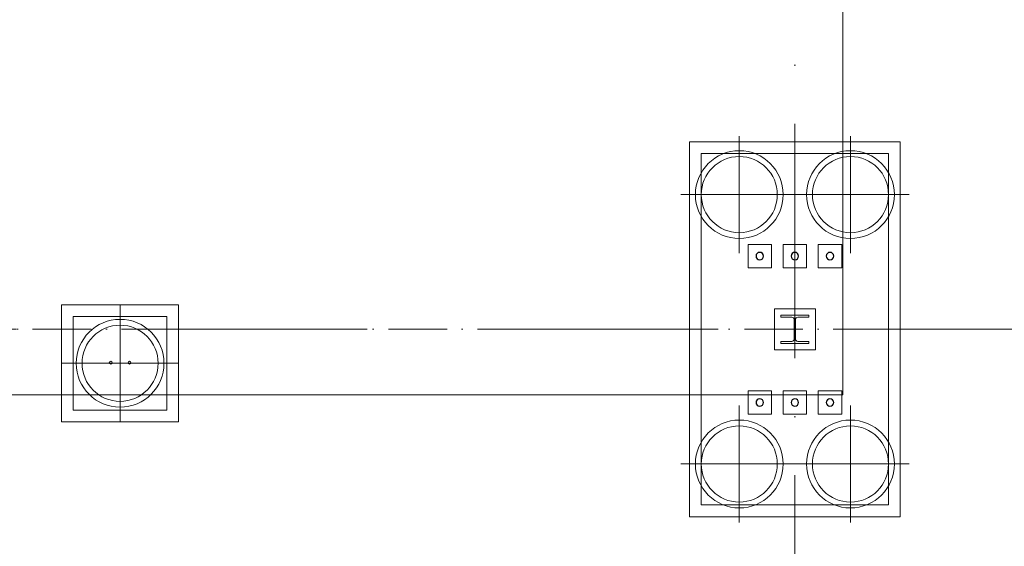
# Model space of a CAD drawing. Header units: millimetres. Extents: x -2694 to 330324, y -17289 to 76899.
# Tile 113 of 142: x 282547 to 290959, y 5897 to 10393. Entities that reach past the tile are written whole.
import ezdxf

# ---------------------------------------------------------------- set-up
doc = ezdxf.new("R2010")
doc.units = ezdxf.units.MM
for name, pattern in [('IMPORT-A_CARA_07', [700, 500, -200]), ('IMPORT-A_CARA_15', [760, 500, -130, 0, -130]), ('Nad rovinou řezu _neviditelná hrana_', [750, 300, -150, 0, -150, 0, -150]), ('Čerchovaná 20mm', [3000, 2000, -500, 0, -500])]:
    doc.linetypes.add(name, pattern=pattern)
for name, color, linetype, lineweight in [('02_0_25386_PODLAHA HALY A ZÁKLADY VESTAVKŮ 4_6_2025_dwg', 8, 'Continuous', 9), ('11542_003_OK-HALA_TaO-1_ET_R01_AciS_2025-04-14_sloupy_dwg', 150, 'Continuous', 9), ('CA_OSY', 5, 'IMPORT-A_CARA_15', 13), ('CA_PODLAHA25', 7, 'Continuous', 13), ('CA_POHHRA18', 9, 'Continuous', 9), ('CA_POHHRA25', 7, 'Continuous', 13), ('CA_ZAKLADY25', 7, 'Continuous', 13), ('Konstrukční přípoje', 7, 'Continuous', 13), ('SS_HALA_TaO-DODAVKA_STAVEBNI', 140, 'Continuous', 9), ('SS_HALA_TaO-SLOUP', 140, 'Continuous', 9)]:
    doc.layers.add(name, color=color, linetype=linetype, lineweight=lineweight)

# ---------------------------------------------------------------- blocks, each defined once
blk = doc.blocks.new('02_0_25386_PODLAHA HALY A ZÁKLADY VESTAVKŮ 4_6_2025_dwg-2745952-BOURÁNÍ STÁVAJÍCÍCH ZÁKLADOVÝCH PRVKŮ')
at = {"layer": 'CA_OSY', "color": 10}
blk.add_line((2346008.1, -1789797.2), (2597271.5, -1789797.2), dxfattribs=at)
blk = doc.blocks.new('pilota 600 mm - D_750_650-2142278-BOURÁNÍ STÁVAJÍCÍCH ZÁKLADOVÝCH PRVKŮ')
at = {"layer": 'CA_POHHRA18'}
for q in [(0, 500), (-500, 0), (0, -500), (500, 0)]:
    blk.add_line((0, 0), q, dxfattribs=at)
blk = doc.blocks.new('pilota 600 mm - D_750_650-2142279-BOURÁNÍ STÁVAJÍCÍCH ZÁKLADOVÝCH PRVKŮ')
at = {"layer": 'CA_POHHRA18'}
for q in [(0, 500), (-500, 0), (500, 0), (0, -500)]:
    blk.add_line((0, 0), q, dxfattribs=at)
blk = doc.blocks.new('pilota 600 mm - D_750_650-2142296-BOURÁNÍ STÁVAJÍCÍCH ZÁKLADOVÝCH PRVKŮ')
at = {"layer": 'CA_POHHRA18'}
for q in [(0, 500), (-500, 0), (0, -500), (500, 0)]:
    blk.add_line((0, 0), q, dxfattribs=at)
blk = doc.blocks.new('11542_003_OK-HALA_TaO-1_ET_R01_AciS_2025-04-14_sloupy_dwg-1858929-BOURÁNÍ STÁVAJÍCÍCH ZÁKLADOVÝCH PRVKŮ')
at = {"layer": '11542_003_OK-HALA_TaO-1_ET_R01_AciS_2025-04-14_sloupy_dwg', "color": 140}
for p, q in [((289290, 7870), (289050, 7870)), ((289050, 7870), (289050, 7853)), ((289050, 7853), (289144, 7853)), ((289165, 7832), (289165, 7668)), ((289175, 7668), (289175, 7832)), ((289196, 7853), (289290, 7853)), ((289290, 7853), (289290, 7870)), ((289144, 7647), (289050, 7647)), ((289050, 7647), (289050, 7630)), ((289050, 7630), (289290, 7630)), ((289290, 7647), (289196, 7647)), ((289290, 7630), (289290, 7647))]:
    blk.add_line(p, q, dxfattribs=at)
for centre, radius, start, end in [((288870, 8375), 32, 0, 180), ((288870, 8375), 32, 180, 0), ((289170, 8375), 32, 0, 180), ((289170, 8375), 32, 180, 0), ((289470, 8375), 32, 0, 180), ((289470, 8375), 32, 180, 0), ((289144, 7832), 21, 0, 90), ((289196, 7832), 21, 90, 180), ((289144, 7668), 21, 270, 0), ((289196, 7668), 21, 180, 270), ((283325, 7465), 12, 0, 180), ((283325, 7465), 12, 180, 0), ((283485, 7465), 12, 0, 180), ((283485, 7465), 12, 180, 0), ((288870, 7125), 32, 0, 180), ((289170, 7125), 32, 0, 180), ((289470, 7125), 32, 0, 180), ((288870, 7125), 32, 180, 0), ((289170, 7125), 32, 180, 0), ((289470, 7125), 32, 180, 0)]:
    blk.add_arc(centre, radius, start, end, dxfattribs=at)
at = {"layer": 'SS_HALA_TaO-DODAVKA_STAVEBNI'}
for centre, start, end in [((288870, 8375), 0, 180), ((288870, 8375), 180, 0), ((289170, 8375), 0, 180), ((289170, 8375), 180, 0), ((289470, 8375), 0, 180), ((289470, 8375), 180, 0), ((288870, 7125), 0, 180), ((289170, 7125), 0, 180), ((289470, 7125), 0, 180), ((288870, 7125), 180, 0), ((289170, 7125), 180, 0), ((289470, 7125), 180, 0)]:
    blk.add_arc(centre, 32, start, end, dxfattribs=at)
at = {"layer": 'SS_HALA_TaO-SLOUP'}
for p, q in [((289290, 7870), (289050, 7870)), ((289050, 7870), (289050, 7853)), ((289050, 7853), (289144, 7853)), ((289165, 7832), (289165, 7668)), ((289175, 7668), (289175, 7832)), ((289196, 7853), (289290, 7853)), ((289290, 7853), (289290, 7870)), ((289144, 7647), (289050, 7647)), ((289050, 7647), (289050, 7630)), ((289050, 7630), (289290, 7630)), ((289290, 7647), (289196, 7647)), ((289290, 7630), (289290, 7647))]:
    blk.add_line(p, q, dxfattribs=at)
for centre, radius, start, end in [((289144, 7832), 21, 0, 90), ((289196, 7832), 21, 90, 180), ((289144, 7668), 21, 270, 0), ((289196, 7668), 21, 180, 270), ((283325, 7465), 12, 0, 180), ((283325, 7465), 12, 180, 0), ((283485, 7465), 12, 0, 180), ((283485, 7465), 12, 180, 0)]:
    blk.add_arc(centre, radius, start, end, dxfattribs=at)
blk = doc.blocks.new('M_Šroub HPM-E - 64_E-V352-BOURÁNÍ STÁVAJÍCÍCH ZÁKLADOVÝCH PRVKŮ')
at = {"layer": 'Konstrukční přípoje'}
for p, q in [((-100, -100), (-100, 100)), ((-100, 100), (100, 100)), ((100, 100), (-100, 100)), ((-100, 100), (-100, -100)), ((100, 100), (100, -100)), ((100, -100), (100, 100)), ((100, -100), (-100, -100)), ((-100, -100), (100, -100))]:
    blk.add_line(p, q, dxfattribs=at)
at = {"layer": 'Konstrukční přípoje', "color": 250, "lineweight": 25}
for start, end in [(360, 180), (180, 360)]:
    blk.add_arc((0, 0), 32, start, end, dxfattribs=at)
at = {"layer": 'Konstrukční přípoje'}
for start, end in [(0, 180), (0, 180), (0, 180), (180, 360), (180, 360), (180, 360)]:
    blk.add_arc((0, 0), 32, start, end, dxfattribs=at)
blk = doc.blocks.new('M_Šroub HPM-E - 64_E-V353-BOURÁNÍ STÁVAJÍCÍCH ZÁKLADOVÝCH PRVKŮ')
at = {"layer": 'Konstrukční přípoje'}
for p, q in [((100, 100), (-100, 100)), ((-100, 100), (-100, -100)), ((-100, -100), (-100, 100)), ((-100, 100), (100, 100)), ((100, -100), (100, 100)), ((100, 100), (100, -100)), ((-100, -100), (100, -100)), ((100, -100), (-100, -100))]:
    blk.add_line(p, q, dxfattribs=at)
at = {"layer": 'Konstrukční přípoje', "color": 250, "lineweight": 25}
for start, end in [(360, 180), (180, 360)]:
    blk.add_arc((0, 0), 32, start, end, dxfattribs=at)
at = {"layer": 'Konstrukční přípoje'}
for start, end in [(0, 180), (0, 180), (0, 180), (180, 0), (180, 360), (180, 360)]:
    blk.add_arc((0, 0), 32, start, end, dxfattribs=at)
blk = doc.blocks.new('M_Šroub HPM-E - 64_E-V354-BOURÁNÍ STÁVAJÍCÍCH ZÁKLADOVÝCH PRVKŮ')
at = {"layer": 'Konstrukční přípoje', "lineweight": 9}
h = blk.add_hatch(dxfattribs=at)
h.set_pattern_fill('FP_150', color=50, style=0, pattern_type=2)
h.set_pattern_definition([(45, (-289470.05, -8374.87), (-251.44717, 251.44717), []), (45, (-289470.05, -7993.87), (-251.44717, 251.44717), [])])
h.paths.add_polyline_path([(9.9, -30.4), (25.9, -18.8), (32, 0), (25.9, 18.8), (9.9, 30.4), (-9.9, 30.4), (-25.9, 18.8), (-32, 0), (-25.9, -18.8), (-9.9, -30.4)])
at = {"layer": 'Konstrukční přípoje'}
for p, q in [((-100, -100), (-100, 100)), ((-100, 100), (100, 100)), ((100, 100), (-100, 100)), ((-100, 100), (-100, -100)), ((100, 100), (100, -100)), ((100, -100), (100, 100)), ((100, -100), (-100, -100)), ((-100, -100), (100, -100))]:
    blk.add_line(p, q, dxfattribs=at)
at = {"layer": 'Konstrukční přípoje', "color": 250, "lineweight": 25}
for start, end in [(360, 180), (180, 360)]:
    blk.add_arc((0, 0), 32, start, end, dxfattribs=at)
at = {"layer": 'Konstrukční přípoje'}
for start, end in [(0, 180), (0, 180), (0, 180), (180, 360), (180, 360), (180, 360)]:
    blk.add_arc((0, 0), 32, start, end, dxfattribs=at)
blk = doc.blocks.new('M_Šroub HPM-E - 64_E-V355-BOURÁNÍ STÁVAJÍCÍCH ZÁKLADOVÝCH PRVKŮ')
at = {"layer": 'Konstrukční přípoje'}
for p, q in [((100, 100), (-100, 100)), ((-100, 100), (-100, -100)), ((-100, -100), (-100, 100)), ((-100, 100), (100, 100)), ((100, -100), (100, 100)), ((100, 100), (100, -100)), ((-100, -100), (100, -100)), ((100, -100), (-100, -100))]:
    blk.add_line(p, q, dxfattribs=at)
at = {"layer": 'Konstrukční přípoje', "color": 250, "lineweight": 25}
for start, end in [(360, 180), (180, 360)]:
    blk.add_arc((0, 0), 32, start, end, dxfattribs=at)
at = {"layer": 'Konstrukční přípoje'}
for start, end in [(0, 180), (0, 180), (0, 180), (180, 0), (180, 360), (180, 360)]:
    blk.add_arc((0, 0), 32, start, end, dxfattribs=at)
blk = doc.blocks.new('M_Šroub HPM-E - 64_E-V356-BOURÁNÍ STÁVAJÍCÍCH ZÁKLADOVÝCH PRVKŮ')
at = {"layer": 'Konstrukční přípoje'}
for p, q in [((-100, -100), (-100, 100)), ((-100, 100), (100, 100)), ((100, 100), (-100, 100)), ((-100, 100), (-100, -100)), ((100, 100), (100, -100)), ((100, -100), (100, 100)), ((100, -100), (-100, -100)), ((-100, -100), (100, -100))]:
    blk.add_line(p, q, dxfattribs=at)
at = {"layer": 'Konstrukční přípoje', "color": 250, "lineweight": 25}
for start, end in [(360, 180), (180, 360)]:
    blk.add_arc((0, 0), 32, start, end, dxfattribs=at)
at = {"layer": 'Konstrukční přípoje'}
for start, end in [(0, 180), (0, 180), (0, 180), (180, 360), (180, 360), (180, 360)]:
    blk.add_arc((0, 0), 32, start, end, dxfattribs=at)
blk = doc.blocks.new('M_Šroub HPM-E - 64_E-V357-BOURÁNÍ STÁVAJÍCÍCH ZÁKLADOVÝCH PRVKŮ')
at = {"layer": 'Konstrukční přípoje', "lineweight": 9}
h = blk.add_hatch(dxfattribs=at)
h.set_pattern_fill('FP_151', color=50, style=0, pattern_type=2)
h.set_pattern_definition([(45, (-288870.05, -7124.87), (-251.44717, 251.44717), []), (45, (-288870.05, -6743.87), (-251.44717, 251.44717), [])])
h.paths.add_polyline_path([(9.9, -30.4), (25.9, -18.8), (32, 0), (25.9, 18.8), (9.9, 30.4), (-9.9, 30.4), (-25.9, 18.8), (-32, 0), (-25.9, -18.8), (-9.9, -30.4)])
at = {"layer": 'Konstrukční přípoje'}
for p, q in [((100, 100), (-100, 100)), ((-100, 100), (-100, -100)), ((-100, -100), (-100, 100)), ((-100, 100), (100, 100)), ((100, -100), (100, 100)), ((100, 100), (100, -100)), ((-100, -100), (100, -100)), ((100, -100), (-100, -100))]:
    blk.add_line(p, q, dxfattribs=at)
at = {"layer": 'Konstrukční přípoje', "color": 250, "lineweight": 25}
for start, end in [(360, 180), (180, 360)]:
    blk.add_arc((0, 0), 32, start, end, dxfattribs=at)
at = {"layer": 'Konstrukční přípoje'}
for start, end in [(0, 180), (0, 180), (0, 180), (180, 0), (180, 360), (180, 360)]:
    blk.add_arc((0, 0), 32, start, end, dxfattribs=at)

msp = doc.modelspace()

# ---------------------------------------------------------------- linework, layer by layer
at = {"layer": 'CA_OSY', "linetype": 'Čerchovaná 20mm', "lineweight": 9}
for p, q in [((289170, -1496.2), (289170, 75184.5)), ((-1493.6, 7749.9), (299971.9, 7749.9))]:
    msp.add_line(p, q, dxfattribs=at)
at = {"layer": 'CA_PODLAHA25'}
for p, q in [((289580, 70495), (289580, 7189.9)), ((289580, 7189.9), (277950, 7189.9))]:
    msp.add_line(p, q, dxfattribs=at)
at = {"layer": 'CA_POHHRA25', "linetype": 'Nad rovinou řezu _neviditelná hrana_', "lineweight": 9}
msp.add_open_spline([(238737, 42122.3), (238660.4, 42086.5), (238510, 42014.4), (238221.4, 41867.7), (237882.5, 41680.2), (237508.6, 41449.9), (237051.4, 41137), (236652.3, 40817.8), (236303.2, 40496.8), (236064.6, 40256.4), (235847.2, 40017.4), (235648.9, 39781), (235467.9, 39548.3), (235302.3, 39320.4), (235151.1, 39097.1), (235013.7, 38877.8), (234889.4, 38662.2), (234740.1, 38379.2), (234582.3, 38032.6), (234458.1, 37693), (234376, 37424), (234322.2, 37223.1), (234275.6, 37022.7), (234235.3, 36822.5), (234201.6, 36621.9), (234165.6, 36353.8), (234138.1, 36016.1), (234134.9, 35604.2), (234158.5, 35252.8), (234194.1, 34965.4), (234229.3, 34746.4), (234273.4, 34523.5), (234317.6, 34334.2), (234357.6, 34180.5), (234400.7, 34025.2), (234460.3, 33828.3), (234540, 33589.1), (234656.1, 33268.1), (234817.1, 32866.3), (234993.5, 32473.2), (235140.3, 32169.4), (235252.2, 31948.4), (235365.2, 31735.6), (235478.3, 31532.4), (235590.6, 31340), (235701.2, 31160.2), (235810.3, 30991.8), (235918.2, 30833.4), (236025.3, 30683.8), (236167.5, 30494.1), (236344.8, 30272.2), (236559.8, 30019.5), (236743, 29811.2), (236893.4, 29640.8), (237008.5, 29509.7), (237126.1, 29373.9), (237246.7, 29232.4), (237369.9, 29085.7), (237495.6, 28933.8), (237623.8, 28777), (237797.9, 28561.8), (238020.9, 28281.7), (238296.3, 27929.6), (238578.5, 27563.6), (238818.4, 27248.3), (239012.7, 26990.9), (239208.5, 26730.4), (239455.1, 26399.7), (239751.5, 25998.3), (240045.9, 25595.7), (240335.5, 25195.2), (240617.8, 24800.3), (240844.8, 24478.6), (241020.2, 24227.4), (241148.3, 24042.4), (241272.6, 23861.4), (241392.8, 23684.7), (241509.2, 23511.9), (241622.1, 23342.3), (241731.9, 23175.5), (241838.9, 23010.9), (241943.6, 22847.8), (242080.4, 22631.9), (242247.1, 22363.2), (242410.4, 22092.4), (242540.4, 21872.3), (242670.4, 21649.1), (242833.9, 21363), (243034.5, 21003.8), (243207.4, 20687.5), (243350.8, 20422), (243461, 20216.5), (243573.3, 20005.3), (243687.5, 19788.9), (243803.4, 19568), (243900.9, 19380.4), (243979.5, 19228.6), (244038.6, 19114), (244097.9, 18998.6), (244157.3, 18882.5), (244216.8, 18765.9), (244276.4, 18648.7), (244335.9, 18531), (244415.3, 18373.6), (244514.4, 18176), (244632.6, 17938.1), (244750, 17699.9), (244866.2, 17462.2), (244980.9, 17225.3), (245093.8, 16989.8), (245241.4, 16678.5), (245419.9, 16295.6), (245621.8, 15850.7), (245812.8, 15418), (246054.9, 14853.7), (246280.8, 14303.8), (246496.2, 13758.1), (246653.9, 13348.5), (246809.1, 12936.1), (246937.5, 12588.1), (247040.4, 12305.7), (247117.9, 12091.7), (247195.8, 11875.1), (247300.3, 11582.7), (247431.8, 11211.6), (247589.5, 10760.5), (247745.7, 10306.6), (247899.3, 9853), (248048.7, 9402.8), (248168.7, 9033), (248261.4, 8741.9), (248329, 8526.4), (248394.6, 8314), (248458.1, 8105.1), (248520, 7899.2), (248600.7, 7628.8), (248699.1, 7297.7), (248816, 6910), (248934.3, 6530.5), (249036.5, 6219.8), (249121.7, 5973.8), (249187.6, 5790.4), (249256, 5607.9), (249350.9, 5365.8), (249477.5, 5066.9), (249645.4, 4718), (249832.3, 4382.8), (250006.8, 4118.2), (250159.1, 3917.3), (250280.1, 3772.6), (250408.1, 3633.9), (250587.7, 3456.4), (250828.4, 3248), (251141.9, 3016.9), (251422.5, 2838.2), (251658, 2702.4), (251839.8, 2603.8), (252026.8, 2508.1), (252282.5, 2384.4), (252613.5, 2238.1), (253026.1, 2078), (253451.5, 1935.8), (253887, 1813.7), (254330.1, 1714.2), (254778.1, 1639.6), (255228.4, 1590.7), (255603.7, 1571.3), (255902.5, 1568.7), (256125.7, 1573.2), (256347.6, 1584.3), (256568, 1601.8), (256786.4, 1626), (257002.6, 1656.7), (257216.3, 1694.1), (257427.2, 1738), (257635.1, 1788.6), (257908.3, 1864.9), (258242.5, 1976.7), (258631.6, 2137.3), (259008.8, 2324), (259313.2, 2501.3), (259550.6, 2656.2), (259725.7, 2778.8), (259897.7, 2907.9), (260123, 3088.7), (260397.3, 3329.5), (260715.3, 3636), (261022.8, 3954.1), (261320.7, 4277.8), (261561.5, 4547.2), (261750, 4759.6), (261889.5, 4916.6), (262027, 5070.4), (262162.8, 5220.6), (262297.3, 5367.5), (262475.3, 5559.4), (262696.4, 5793.1), (262962.5, 6066.3), (263232.7, 6335.3), (263510, 6603.2), (263749.6, 6827.9), (263948, 7010), (264100.5, 7148.2), (264257.2, 7288.3), (264418.3, 7430.7), (264584, 7575.4), (264810.7, 7770.7), (265104.3, 8018.7), (265472.1, 8320.4), (265853.9, 8623.8), (266380, 9027.5), (266929.2, 9425.3), (267496.3, 9808.1), (267929.3, 10085.3), (268368.7, 10350.5), (268960.7, 10688.6), (269707.6, 11081.2), (270601.2, 11503.6), (271258.7, 11783.2), (271687.3, 11953.8), (271899.5, 12035.9), (272109.3, 12114.8), (272385.6, 12215.8), (272725.9, 12334.4), (273128.3, 12465.3), (273527.6, 12585.6), (274059.1, 12733.2), (274594.7, 12863.1), (275076.1, 12964.3), (275356.2, 13019), (275569, 13058.6), (275785, 13096.8), (276076.9, 13146.2), (276447.4, 13205.4), (276896.7, 13273.8), (277271.4, 13330), (277569.1, 13375), (277753.8, 13403.4), (277900.5, 13426.4), (278010, 13443.7), (278118.7, 13461.2), (278226.8, 13478.9), (278334, 13496.8), (278475.8, 13520.9), (278650.7, 13551.8), (278856.1, 13589.9), (279124.3, 13642.8), (279450.2, 13713.8), (279830.6, 13810.6), (280204.1, 13922.6), (280575.1, 14053.4), (280885.3, 14181.1), (281136.3, 14296.3), (281326.3, 14389.7), (281518.9, 14490.5), (281713.4, 14598.7), (281908.9, 14713.9), (282169.8, 14876.3), (282493.9, 15095.2), (282872.4, 15380.7), (283173.2, 15635.3), (283401.4, 15847.7), (283565.5, 16011), (283721.5, 16178.1), (283869.2, 16348.5), (284009.1, 16521.7), (284185.6, 16755.7), (284388.3, 17053), (284606, 17413.5), (284768.3, 17713.9), (284888.3, 17952.3), (285002.1, 18188.9), (285107.3, 18421.7), (285203.4, 18654), (285293.3, 18886.9), (285393.8, 19181.2), (285477.4, 19484.5), (285533.8, 19735.7), (285570.7, 19929.1), (285602.1, 20128.3), (285636.4, 20402), (285664.9, 20757.5), (285675.6, 21200.8), (285661.9, 21655.9), (285623, 22118.1), (285558.3, 22582.5), (285467, 23044.6), (285367.6, 23425.3), (285273.5, 23725.7), (285169.5, 24022.9), (285020.4, 24387.3), (284845.1, 24739.7), (284688.4, 25013), (284562.4, 25213.2), (284428.3, 25408.3), (284240.6, 25661.4), (283992.7, 25963.6), (283736.4, 26245.2), (283531.9, 26457.1), (283380.1, 26608.9), (283231.4, 26753.4), (283111.1, 26867.5), (283017.8, 26954.9), (282926.6, 27039.7), (282816.1, 27140.8), (282688.2, 27254.8), (282522.8, 27397.8), (282323.4, 27560.2), (282088.8, 27732.5), (281851.6, 27885.3), (281604.4, 28021.9), (281344.1, 28145.2), (281068.4, 28257.7), (280774.7, 28362.5), (280460.3, 28462.2), (280179.1, 28543.4), (279941.3, 28608.6), (279756.2, 28658), (279564, 28708.2), (279364.4, 28759.5), (279157.9, 28812), (278873.9, 28883.5), (278503.5, 28975.4), (278038.1, 29089.5), (277555.1, 29206.9), (277058.1, 29327.2), (276550.4, 29450.2), (276035.5, 29575.3), (275516.8, 29702.3), (274997.8, 29830.6), (274481.8, 29960), (274057.4, 30068.3), (273721.2, 30155.3), (273387, 30242.4), (272973.1, 30351.7), (272482, 30483.4), (271996, 30615.6), (271514.8, 30748.3), (270878.8, 30925.9), (270250.4, 31104.5), (269627.8, 31284.1), (269163.4, 31419.1), (268778.1, 31532), (268509.1, 31611.2), (268355.6, 31656.6), (268202.1, 31701.9), (268010.5, 31758.7), (267819.1, 31815.5), (267666.1, 31861), (267551.4, 31895.2), (267436.8, 31929.4), (267322.3, 31963.6), (267207.9, 31997.9), (267055.5, 32043.6), (266789, 32123.8), (266257.6, 32284.9), (265503.3, 32517), (264608, 32800), (263871.8, 33040.4), (263289.9, 33235.8), (262857.2, 33384.2), (262428.6, 33534.4), (261862.9, 33737.4), (261305.8, 33943.6), (260757.5, 34151.9), (260215, 34361), (259547.9, 34623.2), (258895.6, 34884.1), (258382.7, 35090.7), (258002.5, 35244.3), (257626.9, 35396), (257130.8, 35596.6), (256515.4, 35846.2), (255896.8, 36099.4), (255394.1, 36307.1), (255011.7, 36466.3), (254622.6, 36629.6), (254291.4, 36769.7), (254021.6, 36884.7), (253748.2, 37001.6), (253400, 37151.7), (252973, 37337.7), (252538.2, 37529), (252097.2, 37725.4), (251502.7, 37993.6), (250901.2, 38270.4), (250298.4, 38554.4), (249847, 38770.6), (249397.8, 38989.8), (248951.8, 39211.3), (248508.9, 39434.2), (247922.6, 39732), (247342.7, 40029.2), (246769.5, 40322), (246343, 40538.5), (245990.5, 40715.7), (245710.3, 40855), (245500.9, 40958.1), (245292.9, 41059.8), (245018.3, 41193), (244681.6, 41354.5), (244293.7, 41538.5), (243988.2, 41682.2), (243757.1, 41790.4), (243591.1, 41868), (243459.4, 41929.4), (243358.4, 41976.5), (243284.9, 42010.8), (243213.2, 42044), (243119.5, 42086.9), (243005.3, 42137.8), (242869.7, 42194.5), (242732.9, 42246.8), (242591.7, 42294.4), (242443.3, 42337.4), (242311.3, 42369.3), (242199.2, 42392.4), (242082.2, 42413.9), (241926.4, 42437.2), (241654.4, 42465.1), (241383.9, 42474), (241124.7, 42466.8), (240989.4, 42460), (240848.3, 42449.7), (240701, 42436), (240547, 42418.8), (240332, 42391.5), (240043.4, 42349.5), (239724.6, 42297.7), (239449, 42250.9), (239231.6, 42213.3), (239002.8, 42173.1), (238842.1, 42144.8), (238759.8, 42130.3)], degree=3, knots=[0, 0, 0, 0, 0.000789, 0.001577, 0.003155, 0.004732, 0.006309, 0.009464, 0.011041, 0.012618, 0.014196, 0.015773, 0.01735, 0.018927, 0.020505, 0.022082, 0.023659, 0.025237, 0.028391, 0.031546, 0.033123, 0.0347, 0.036278, 0.037855, 0.039432, 0.041009, 0.044164, 0.047319, 0.050473, 0.05205, 0.053628, 0.055205, 0.056782, 0.057571, 0.05836, 0.059937, 0.061514, 0.063091, 0.066246, 0.069401, 0.070978, 0.072555, 0.074132, 0.07571, 0.077287, 0.078864, 0.080442, 0.082019, 0.083596, 0.085174, 0.088328, 0.091483, 0.094637, 0.096215, 0.097792, 0.099369, 0.100946, 0.102524, 0.104101, 0.105678, 0.107256, 0.11041, 0.113565, 0.116719, 0.119874, 0.121451, 0.123028, 0.126183, 0.129338, 0.132492, 0.135647, 0.138801, 0.141956, 0.143533, 0.14511, 0.146688, 0.148265, 0.149842, 0.15142, 0.152997, 0.154574, 0.156151, 0.157729, 0.160883, 0.164038, 0.165615, 0.167192, 0.170347, 0.173502, 0.176656, 0.178233, 0.179811, 0.181388, 0.182965, 0.184543, 0.18612, 0.186909, 0.187697, 0.188486, 0.189274, 0.190063, 0.190852, 0.19164, 0.192429, 0.194006, 0.195584, 0.197161, 0.198738, 0.200315, 0.201893, 0.20347, 0.206625, 0.209779, 0.212934, 0.216088, 0.222397, 0.225552, 0.228707, 0.231861, 0.235016, 0.236593, 0.23817, 0.239748, 0.241325, 0.244479, 0.247634, 0.250789, 0.253943, 0.257098, 0.260252, 0.26183, 0.263407, 0.264984, 0.266562, 0.268139, 0.269716, 0.272871, 0.276025, 0.27918, 0.282334, 0.283912, 0.285489, 0.287066, 0.288644, 0.291798, 0.294953, 0.298107, 0.301262, 0.302839, 0.304416, 0.305994, 0.307571, 0.310726, 0.31388, 0.317035, 0.318612, 0.320189, 0.321767, 0.323344, 0.326498, 0.329653, 0.332808, 0.335962, 0.339117, 0.342271, 0.345426, 0.34858, 0.350158, 0.351735, 0.353312, 0.35489, 0.356467, 0.358044, 0.359621, 0.361199, 0.362776, 0.364353, 0.367508, 0.370662, 0.373817, 0.376972, 0.378549, 0.380126, 0.381703, 0.383281, 0.386435, 0.38959, 0.392744, 0.395899, 0.399054, 0.400631, 0.402208, 0.403785, 0.405363, 0.40694, 0.408517, 0.411672, 0.414826, 0.417981, 0.421136, 0.42429, 0.425868, 0.427445, 0.429022, 0.430599, 0.432177, 0.433754, 0.436909, 0.440063, 0.443218, 0.446372, 0.452681, 0.455836, 0.458991, 0.462145, 0.4653, 0.471609, 0.477918, 0.484227, 0.485804, 0.487382, 0.488959, 0.490536, 0.493691, 0.496845, 0.5, 0.503155, 0.509464, 0.512618, 0.514196, 0.515773, 0.51735, 0.518927, 0.522082, 0.525237, 0.528391, 0.529968, 0.531546, 0.532334, 0.533123, 0.533912, 0.5347, 0.535489, 0.536278, 0.537855, 0.539432, 0.541009, 0.544164, 0.547319, 0.550473, 0.553628, 0.556782, 0.55836, 0.559937, 0.561514, 0.563091, 0.564669, 0.566246, 0.569401, 0.572555, 0.57571, 0.577287, 0.578864, 0.580442, 0.582019, 0.583596, 0.585174, 0.588328, 0.591483, 0.594637, 0.596215, 0.597792, 0.600946, 0.602524, 0.604101, 0.607256, 0.61041, 0.611987, 0.613565, 0.615142, 0.616719, 0.619874, 0.623028, 0.626183, 0.629338, 0.632492, 0.635647, 0.638801, 0.640379, 0.641956, 0.64511, 0.648265, 0.649842, 0.65142, 0.652997, 0.654574, 0.657729, 0.660883, 0.662461, 0.664038, 0.665615, 0.667192, 0.667981, 0.66877, 0.670347, 0.671924, 0.673502, 0.676656, 0.679811, 0.682965, 0.68612, 0.689274, 0.692429, 0.695584, 0.698738, 0.701893, 0.70347, 0.705047, 0.706625, 0.708202, 0.709779, 0.711356, 0.714511, 0.717666, 0.72082, 0.723975, 0.727129, 0.730284, 0.733438, 0.736593, 0.739748, 0.742902, 0.744479, 0.746057, 0.749211, 0.752366, 0.755521, 0.758675, 0.76183, 0.768139, 0.771293, 0.774448, 0.777603, 0.77918, 0.779968, 0.780757, 0.782334, 0.783912, 0.7847, 0.785489, 0.786278, 0.787066, 0.787855, 0.788644, 0.790221, 0.793375, 0.799685, 0.805994, 0.812303, 0.815457, 0.818612, 0.821767, 0.824921, 0.83123, 0.834385, 0.837539, 0.843849, 0.850158, 0.853312, 0.856467, 0.859621, 0.862776, 0.869085, 0.875394, 0.878549, 0.881703, 0.884858, 0.888013, 0.88959, 0.891167, 0.894322, 0.897476, 0.900631, 0.903785, 0.90694, 0.913249, 0.916404, 0.919558, 0.922713, 0.925868, 0.929022, 0.932177, 0.938486, 0.94164, 0.944795, 0.94795, 0.949527, 0.951104, 0.952681, 0.954259, 0.957413, 0.960568, 0.963722, 0.9653, 0.966877, 0.968454, 0.969243, 0.970032, 0.97082, 0.971609, 0.973186, 0.974763, 0.976341, 0.977918, 0.979495, 0.981073, 0.981861, 0.98265, 0.984227, 0.985804, 0.988959, 0.989748, 0.990536, 0.991325, 0.992114, 0.992902, 0.993691, 0.995268, 0.996845, 0.997634, 0.998423, 0.999211, 1, 1, 1, 1], dxfattribs=at)
at = {"layer": 'CA_ZAKLADY25', "lineweight": 9}
for p, q in [((288270, 6149.9), (288270, 9349.9)), ((288270, 9349.9), (290070, 9349.9)), ((290070, 9349.9), (288270, 9349.9)), ((288270, 9349.9), (288270, 6149.9)), ((290070, 9349.9), (290070, 6149.9)), ((290070, 6149.9), (290070, 9349.9)), ((282905, 6959.9), (282905, 7959.9)), ((282905, 7959.9), (283905, 7959.9)), ((283905, 7959.9), (282905, 7959.9)), ((282905, 7959.9), (282905, 6959.9)), ((283905, 7959.9), (283905, 6959.9)), ((283905, 6959.9), (283905, 7959.9)), ((283905, 6959.9), (282905, 6959.9)), ((282905, 6959.9), (283905, 6959.9)), ((290070, 6149.9), (288270, 6149.9)), ((288270, 6149.9), (290070, 6149.9))]:
    msp.add_line(p, q, dxfattribs=at)
at = {"layer": 'CA_ZAKLADY25'}
for p, q in [((289970, 9249.9), (288370, 9249.9)), ((288370, 9249.9), (288370, 6249.9)), ((288370, 6249.9), (288370, 9249.9)), ((288370, 9249.9), (289970, 9249.9)), ((289970, 6249.9), (289970, 9249.9)), ((289970, 9249.9), (289970, 6249.9)), ((288995, 7924.9), (289345, 7924.9)), ((288995, 7574.9), (288995, 7924.9)), ((289345, 7924.9), (288995, 7924.9)), ((288995, 7924.9), (288995, 7574.9)), ((289345, 7924.9), (289345, 7574.9)), ((289345, 7574.9), (289345, 7924.9)), ((283805, 7859.9), (283005, 7859.9)), ((283005, 7859.9), (283005, 7059.9)), ((283005, 7059.9), (283005, 7859.9)), ((283005, 7859.9), (283805, 7859.9)), ((283805, 7059.9), (283805, 7859.9)), ((283805, 7859.9), (283805, 7059.9)), ((289345, 7574.9), (288995, 7574.9)), ((288995, 7574.9), (289345, 7574.9)), ((283005, 7059.9), (283805, 7059.9)), ((283805, 7059.9), (283005, 7059.9)), ((288370, 6249.9), (289970, 6249.9)), ((289970, 6249.9), (288370, 6249.9))]:
    msp.add_line(p, q, dxfattribs=at)
at = {"layer": 'CA_ZAKLADY25', "lineweight": 9}
for centre, radius, start, end in [((288695, 8899.9), 375, 0, 180), ((288695, 8899.9), 375, 0, 180), ((289645, 8899.9), 375, 0, 180), ((289645, 8899.9), 375, 0, 180), ((288695, 8899.9), 325, 90, 270), ((288695, 8899.9), 325, 90, 270), ((288695, 8899.9), 325, 270, 90), ((288695, 8899.9), 325, 270, 90), ((289645, 8899.9), 325, 90, 270), ((289645, 8899.9), 325, 90, 270), ((289645, 8899.9), 325, 270, 90), ((289645, 8899.9), 325, 270, 90), ((288695, 8899.9), 375, 180, 360), ((288695, 8899.9), 375, 180, 360), ((289645, 8899.9), 375, 180, 0), ((289645, 8899.9), 375, 180, 0), ((283405, 7459.9), 375, 0, 180), ((283405, 7459.9), 375, 0, 180), ((283405, 7459.9), 325, 90, 270), ((283405, 7459.9), 325, 90, 270), ((283405, 7459.9), 325, 270, 90), ((283405, 7459.9), 325, 270, 90), ((283405, 7459.9), 375, 180, 0), ((283405, 7459.9), 375, 180, 0), ((288695, 6599.9), 375, 0, 180), ((288695, 6599.9), 375, 0, 180), ((288695, 6599.9), 325, 90, 270), ((288695, 6599.9), 325, 90, 270), ((288695, 6599.9), 325, 270, 90), ((288695, 6599.9), 325, 270, 90), ((289645, 6599.9), 375, 0, 180), ((289645, 6599.9), 375, 0, 180), ((289645, 6599.9), 325, 90, 270), ((289645, 6599.9), 325, 90, 270), ((289645, 6599.9), 325, 270, 90), ((289645, 6599.9), 325, 270, 90), ((288695, 6599.9), 375, 180, 0), ((288695, 6599.9), 375, 180, 360), ((289645, 6599.9), 375, 180, 0), ((289645, 6599.9), 375, 180, 0)]:
    msp.add_arc(centre, radius, start, end, dxfattribs=at)

# ---------------------------------------------------------------- block references
at = {"layer": '02_0_25386_PODLAHA HALY A ZÁKLADY VESTAVKŮ 4_6_2025_dwg', "color": 240, "linetype": 'IMPORT-A_CARA_07'}
msp.add_blockref('02_0_25386_PODLAHA HALY A ZÁKLADY VESTAVKŮ 4_6_2025_dwg-2745952-BOURÁNÍ STÁVAJÍCÍCH ZÁKLADOVÝCH PRVKŮ', (-2306582.6, 1797547.1), dxfattribs=at)
at = {"layer": '11542_003_OK-HALA_TaO-1_ET_R01_AciS_2025-04-14_sloupy_dwg', "color": 140}
msp.add_blockref('11542_003_OK-HALA_TaO-1_ET_R01_AciS_2025-04-14_sloupy_dwg-1858929-BOURÁNÍ STÁVAJÍCÍCH ZÁKLADOVÝCH PRVKŮ', (0, 0), dxfattribs=at)
at = {"layer": 'CA_POHHRA18'}
for name, p in [('pilota 600 mm - D_750_650-2142278-BOURÁNÍ STÁVAJÍCÍCH ZÁKLADOVÝCH PRVKŮ', (288695, 8899.9)), ('pilota 600 mm - D_750_650-2142279-BOURÁNÍ STÁVAJÍCÍCH ZÁKLADOVÝCH PRVKŮ', (288695, 6599.9))]:
    msp.add_blockref(name, p, dxfattribs=at)
at = {"layer": 'CA_POHHRA18', "rotation": 180}
for name, p in [('pilota 600 mm - D_750_650-2142279-BOURÁNÍ STÁVAJÍCÍCH ZÁKLADOVÝCH PRVKŮ', (289645, 8899.9)), ('pilota 600 mm - D_750_650-2142296-BOURÁNÍ STÁVAJÍCÍCH ZÁKLADOVÝCH PRVKŮ', (283405, 7459.9)), ('pilota 600 mm - D_750_650-2142278-BOURÁNÍ STÁVAJÍCÍCH ZÁKLADOVÝCH PRVKŮ', (289645, 6599.9))]:
    msp.add_blockref(name, p, dxfattribs=at)
at = {"layer": 'Konstrukční přípoje'}
for name, p in [('M_Šroub HPM-E - 64_E-V356-BOURÁNÍ STÁVAJÍCÍCH ZÁKLADOVÝCH PRVKŮ', (288870, 8374.9)), ('M_Šroub HPM-E - 64_E-V352-BOURÁNÍ STÁVAJÍCÍCH ZÁKLADOVÝCH PRVKŮ', (289170, 8374.9)), ('M_Šroub HPM-E - 64_E-V354-BOURÁNÍ STÁVAJÍCÍCH ZÁKLADOVÝCH PRVKŮ', (289470, 8374.9)), ('M_Šroub HPM-E - 64_E-V357-BOURÁNÍ STÁVAJÍCÍCH ZÁKLADOVÝCH PRVKŮ', (288870, 7124.9)), ('M_Šroub HPM-E - 64_E-V353-BOURÁNÍ STÁVAJÍCÍCH ZÁKLADOVÝCH PRVKŮ', (289170, 7124.9)), ('M_Šroub HPM-E - 64_E-V355-BOURÁNÍ STÁVAJÍCÍCH ZÁKLADOVÝCH PRVKŮ', (289470, 7124.9))]:
    msp.add_blockref(name, p, dxfattribs=at)

doc.saveas('drawing.dxf')
